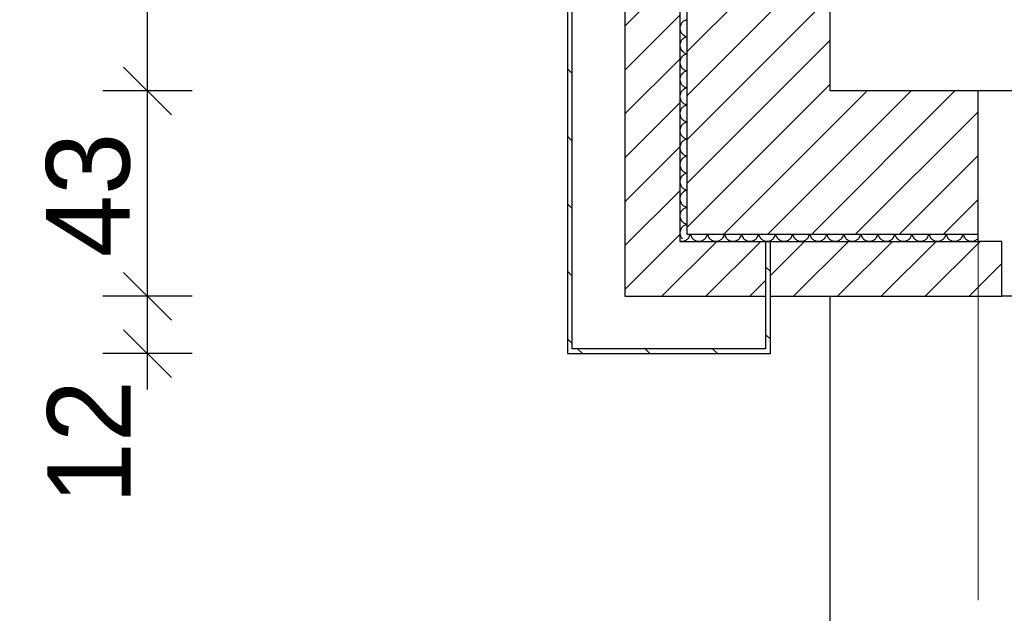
# Model space of a CAD drawing. Extents: x -73 to 359, y -4 to 85.
# Tile 17 of 149: x -33.98 to -31.91, y 31.97 to 33.21. Entities that reach past the tile are written whole.
import ezdxf

# ---------------------------------------------------------------- set-up
doc = ezdxf.new("R2010")
doc.units = 0
doc.header["$MEASUREMENT"] = 0
doc.linetypes.add('Strichlinie', pattern=[0.005644, 0.002822, -0.002822])
doc.linetypes.add('Strichpunktlinie', pattern=[0.006703, 0.003528, -0.001764, 0, -0.001411])
for name, color, linetype in [('0._EG_7_0', 7, 'Continuous'), ('0._EG_7_P_BM_AUSSEN', 7, 'Continuous'), ('0._EG_7_P_ZE_ACHSEN', 7, 'Continuous'), ('0._EG_7_R_NT_AUSSENWAND', 7, 'Continuous'), ('0._EG_7_R_NT_DACH', 7, 'Continuous'), ('0._EG_7_R_TR_AUSSENWAND', 7, 'Continuous')]:
    doc.layers.add(name, color=color, linetype=linetype)
doc.styles.add('ERSTELLTER_STIL_1', font='txt')
pattern_1 = [(45, (0, 0), (-0.04596194, 0.04596194), [])]
pattern_2 = [(135, (0, 0), (0.07071068, 0.07071068), [])]

# ---------------------------------------------------------------- blocks, each defined once
blk = doc.blocks.new('*X5', base_point=(-79.1554, -34.5065))
at = {"layer": '0._EG_7_R_TR_AUSSENWAND', "linetype": 'Continuous', "ltscale": 1000}
for p, q in [((-32.5859, 33.2109), (-32.5873, 33.2098)), ((-32.5843, 33.212), (-32.5859, 33.2109)), ((-32.5826, 33.2128), (-32.5843, 33.212)), ((-32.5808, 33.2135), (-32.5826, 33.2128)), ((-32.579, 33.2139), (-32.5808, 33.2135)), ((-32.5787, 33.214), (-32.579, 33.2139)), ((-32.5932, 33.1983), (-32.5933, 33.1964)), ((-32.5933, 33.1964), (-32.5932, 33.1945)), ((-32.5929, 33.2002), (-32.5932, 33.1983)), ((-32.5932, 33.1945), (-32.5929, 33.1927)), ((-32.5924, 33.202), (-32.5929, 33.2002)), ((-32.5929, 33.1927), (-32.5924, 33.1909)), ((-32.5918, 33.2037), (-32.5924, 33.202)), ((-32.5924, 33.1909), (-32.5918, 33.1891)), ((-32.5909, 33.2054), (-32.5918, 33.2037)), ((-32.5899, 33.207), (-32.5909, 33.2054)), ((-32.5887, 33.2084), (-32.5899, 33.207)), ((-32.5873, 33.2098), (-32.5887, 33.2084)), ((-32.5918, 33.1891), (-32.5909, 33.1874)), ((-32.5909, 33.1697), (-32.5918, 33.168)), ((-32.5909, 33.1874), (-32.5899, 33.1859)), ((-32.5899, 33.1713), (-32.5909, 33.1697)), ((-32.5899, 33.1859), (-32.5887, 33.1844)), ((-32.5887, 33.1727), (-32.5899, 33.1713)), ((-32.5887, 33.1844), (-32.5873, 33.1831)), ((-32.5873, 33.1741), (-32.5887, 33.1727)), ((-32.5873, 33.1831), (-32.5859, 33.1819)), ((-32.5859, 33.1752), (-32.5873, 33.1741)), ((-32.5859, 33.1819), (-32.5843, 33.1809)), ((-32.5843, 33.1762), (-32.5859, 33.1752)), ((-32.5843, 33.1809), (-32.5826, 33.1801)), ((-32.5826, 33.1771), (-32.5843, 33.1762)), ((-32.5826, 33.1801), (-32.5808, 33.1794)), ((-32.5808, 33.1777), (-32.5826, 33.1771)), ((-32.5808, 33.1794), (-32.579, 33.1789)), ((-32.579, 33.1782), (-32.5808, 33.1777)), ((-32.579, 33.1789), (-32.5787, 33.1789)), ((-32.5787, 33.1783), (-32.579, 33.1782)), ((-32.5932, 33.1626), (-32.5933, 33.1607)), ((-32.5933, 33.1607), (-32.5932, 33.1588)), ((-32.5929, 33.1645), (-32.5932, 33.1626)), ((-32.5932, 33.1588), (-32.5929, 33.157)), ((-32.5924, 33.1663), (-32.5929, 33.1645)), ((-32.5929, 33.157), (-32.5924, 33.1552)), ((-32.5918, 33.168), (-32.5924, 33.1663)), ((-32.5924, 33.1552), (-32.5918, 33.1534)), ((-32.5918, 33.1534), (-32.5909, 33.1517)), ((-32.5909, 33.1517), (-32.5899, 33.1502)), ((-32.5899, 33.1502), (-32.5887, 33.1487)), ((-32.5929, 33.1287), (-32.5932, 33.1269)), ((-32.5924, 33.1306), (-32.5929, 33.1287)), ((-32.5918, 33.1323), (-32.5924, 33.1306)), ((-32.5909, 33.134), (-32.5918, 33.1323)), ((-32.5899, 33.1356), (-32.5909, 33.134)), ((-32.5887, 33.137), (-32.5899, 33.1356)), ((-32.5887, 33.1487), (-32.5873, 33.1474)), ((-32.5873, 33.1383), (-32.5887, 33.137)), ((-32.5873, 33.1474), (-32.5859, 33.1462)), ((-32.5859, 33.1395), (-32.5873, 33.1383)), ((-32.5859, 33.1462), (-32.5843, 33.1452)), ((-32.5843, 33.1405), (-32.5859, 33.1395)), ((-32.5843, 33.1452), (-32.5826, 33.1443)), ((-32.5826, 33.1414), (-32.5843, 33.1405)), ((-32.5826, 33.1443), (-32.5808, 33.1437)), ((-32.5808, 33.142), (-32.5826, 33.1414)), ((-32.5808, 33.1437), (-32.579, 33.1432)), ((-32.579, 33.1425), (-32.5808, 33.142)), ((-32.579, 33.1432), (-32.5787, 33.1432)), ((-32.5787, 33.1426), (-32.579, 33.1425)), ((-32.5932, 33.1269), (-32.5933, 33.125)), ((-32.5933, 33.125), (-32.5932, 33.1231)), ((-32.5932, 33.1231), (-32.5929, 33.1213)), ((-32.5929, 33.1213), (-32.5924, 33.1194)), ((-32.5924, 33.1194), (-32.5918, 33.1177)), ((-32.5918, 33.1177), (-32.5909, 33.116)), ((-32.5909, 33.116), (-32.5899, 33.1144)), ((-32.5899, 33.1144), (-32.5887, 33.113)), ((-32.5887, 33.113), (-32.5873, 33.1117)), ((-32.5873, 33.1117), (-32.5859, 33.1105)), ((-32.5859, 33.1105), (-32.5843, 33.1095)), ((-32.5843, 33.1095), (-32.5826, 33.1086)), ((-32.5826, 33.1086), (-32.5808, 33.108)), ((-32.5808, 33.108), (-32.579, 33.1075)), ((-32.5932, 33.0912), (-32.5933, 33.0893)), ((-32.5933, 33.0893), (-32.5932, 33.0874)), ((-32.5929, 33.093), (-32.5932, 33.0912)), ((-32.5932, 33.0874), (-32.5929, 33.0855)), ((-32.5924, 33.0948), (-32.5929, 33.093)), ((-32.5918, 33.0966), (-32.5924, 33.0948)), ((-32.5909, 33.0983), (-32.5918, 33.0966)), ((-32.5899, 33.0998), (-32.5909, 33.0983)), ((-32.5887, 33.1013), (-32.5899, 33.0998)), ((-32.5873, 33.1026), (-32.5887, 33.1013)), ((-32.5859, 33.1038), (-32.5873, 33.1026)), ((-32.5843, 33.1048), (-32.5859, 33.1038)), ((-32.5826, 33.1057), (-32.5843, 33.1048)), ((-32.5808, 33.1063), (-32.5826, 33.1057)), ((-32.579, 33.1068), (-32.5808, 33.1063)), ((-32.579, 33.1075), (-32.5787, 33.1074)), ((-32.5787, 33.1068), (-32.579, 33.1068)), ((-32.5929, 33.0855), (-32.5924, 33.0837)), ((-32.5924, 33.0837), (-32.5918, 33.082)), ((-32.5918, 33.082), (-32.5909, 33.0803)), ((-32.5909, 33.0803), (-32.5899, 33.0787)), ((-32.5899, 33.0787), (-32.5887, 33.0773)), ((-32.5887, 33.0773), (-32.5873, 33.0759)), ((-32.5873, 33.0669), (-32.5887, 33.0656)), ((-32.5873, 33.0759), (-32.5859, 33.0748)), ((-32.5859, 33.0681), (-32.5873, 33.0669)), ((-32.5859, 33.0748), (-32.5843, 33.0738)), ((-32.5843, 33.0691), (-32.5859, 33.0681)), ((-32.5843, 33.0738), (-32.5826, 33.0729)), ((-32.5826, 33.0699), (-32.5843, 33.0691)), ((-32.5826, 33.0729), (-32.5808, 33.0723)), ((-32.5808, 33.0706), (-32.5826, 33.0699)), ((-32.5808, 33.0723), (-32.579, 33.0718)), ((-32.579, 33.0711), (-32.5808, 33.0706)), ((-32.579, 33.0718), (-32.5787, 33.0717)), ((-32.5787, 33.0711), (-32.579, 33.0711)), ((-32.5932, 33.0555), (-32.5933, 33.0536)), ((-32.5933, 33.0536), (-32.5932, 33.0517)), ((-32.5929, 33.0573), (-32.5932, 33.0555)), ((-32.5932, 33.0517), (-32.5929, 33.0498)), ((-32.5924, 33.0591), (-32.5929, 33.0573)), ((-32.5929, 33.0498), (-32.5924, 33.048)), ((-32.5918, 33.0609), (-32.5924, 33.0591)), ((-32.5924, 33.048), (-32.5918, 33.0463)), ((-32.5909, 33.0626), (-32.5918, 33.0609)), ((-32.5918, 33.0463), (-32.5909, 33.0446)), ((-32.5899, 33.0641), (-32.5909, 33.0626)), ((-32.5887, 33.0656), (-32.5899, 33.0641)), ((-32.5918, 33.0252), (-32.5924, 33.0234)), ((-32.5909, 33.0268), (-32.5918, 33.0252)), ((-32.5909, 33.0446), (-32.5899, 33.043)), ((-32.5899, 33.0284), (-32.5909, 33.0268)), ((-32.5899, 33.043), (-32.5887, 33.0416)), ((-32.5887, 33.0299), (-32.5899, 33.0284)), ((-32.5887, 33.0416), (-32.5873, 33.0402)), ((-32.5873, 33.0312), (-32.5887, 33.0299)), ((-32.5873, 33.0402), (-32.5859, 33.0391)), ((-32.5859, 33.0324), (-32.5873, 33.0312)), ((-32.5859, 33.0391), (-32.5843, 33.038)), ((-32.5843, 33.0334), (-32.5859, 33.0324)), ((-32.5843, 33.038), (-32.5826, 33.0372)), ((-32.5826, 33.0342), (-32.5843, 33.0334)), ((-32.5826, 33.0372), (-32.5808, 33.0365)), ((-32.5808, 33.0349), (-32.5826, 33.0342)), ((-32.5808, 33.0365), (-32.579, 33.0361)), ((-32.579, 33.0354), (-32.5808, 33.0349)), ((-32.579, 33.0361), (-32.5787, 33.036)), ((-32.5787, 33.0354), (-32.579, 33.0354)), ((-32.5932, 33.0197), (-32.5933, 33.0179)), ((-32.5933, 33.0179), (-32.5932, 33.016)), ((-32.5929, 33.0216), (-32.5932, 33.0197)), ((-32.5932, 33.016), (-32.5929, 33.0141)), ((-32.5924, 33.0234), (-32.5929, 33.0216)), ((-32.5929, 33.0141), (-32.5924, 33.0123)), ((-32.5924, 33.0123), (-32.5918, 33.0105)), ((-32.5918, 33.0105), (-32.5909, 33.0089)), ((-32.5909, 33.0089), (-32.5899, 33.0073)), ((-32.5899, 33.0073), (-32.5887, 33.0058)), ((-32.5887, 33.0058), (-32.5873, 33.0045)), ((-32.5873, 33.0045), (-32.5859, 33.0033)), ((-32.5932, 32.984), (-32.5933, 32.9821)), ((-32.5929, 32.9859), (-32.5932, 32.984)), ((-32.5924, 32.9877), (-32.5929, 32.9859)), ((-32.5918, 32.9895), (-32.5924, 32.9877)), ((-32.5909, 32.9911), (-32.5918, 32.9895)), ((-32.5899, 32.9927), (-32.5909, 32.9911)), ((-32.5887, 32.9942), (-32.5899, 32.9927)), ((-32.5873, 32.9955), (-32.5887, 32.9942)), ((-32.5859, 32.9967), (-32.5873, 32.9955)), ((-32.5859, 33.0033), (-32.5843, 33.0023)), ((-32.5843, 32.9977), (-32.5859, 32.9967)), ((-32.5843, 33.0023), (-32.5826, 33.0015)), ((-32.5826, 32.9985), (-32.5843, 32.9977)), ((-32.5826, 33.0015), (-32.5808, 33.0008)), ((-32.5808, 32.9992), (-32.5826, 32.9985)), ((-32.5808, 33.0008), (-32.579, 33.0004)), ((-32.579, 32.9996), (-32.5808, 32.9992)), ((-32.579, 33.0004), (-32.5787, 33.0003)), ((-32.5787, 32.9997), (-32.579, 32.9996)), ((-32.5933, 32.9821), (-32.5932, 32.9803)), ((-32.5932, 32.9803), (-32.5929, 32.9784)), ((-32.5929, 32.9784), (-32.5924, 32.9766)), ((-32.5924, 32.9766), (-32.5918, 32.9748)), ((-32.5918, 32.9748), (-32.5909, 32.9732)), ((-32.5909, 32.9732), (-32.5899, 32.9716)), ((-32.5899, 32.9716), (-32.5887, 32.9701)), ((-32.5887, 32.9701), (-32.5873, 32.9688)), ((-32.5873, 32.9688), (-32.5859, 32.9676)), ((-32.5859, 32.9676), (-32.5843, 32.9666)), ((-32.5843, 32.9666), (-32.5826, 32.9658)), ((-32.5826, 32.9658), (-32.5808, 32.9651)), ((-32.5808, 32.9635), (-32.5826, 32.9628)), ((-32.5808, 32.9651), (-32.579, 32.9646)), ((-32.579, 32.9639), (-32.5808, 32.9635)), ((-32.579, 32.9646), (-32.5787, 32.9646)), ((-32.5787, 32.964), (-32.579, 32.9639)), ((-32.5932, 32.9483), (-32.5933, 32.9464)), ((-32.5933, 32.9464), (-32.5932, 32.9445)), ((-32.5929, 32.9502), (-32.5932, 32.9483)), ((-32.5932, 32.9445), (-32.5929, 32.9427)), ((-32.5924, 32.952), (-32.5929, 32.9502)), ((-32.5929, 32.9427), (-32.5924, 32.9409)), ((-32.5918, 32.9537), (-32.5924, 32.952)), ((-32.5909, 32.9554), (-32.5918, 32.9537)), ((-32.5899, 32.957), (-32.5909, 32.9554)), ((-32.5887, 32.9584), (-32.5899, 32.957)), ((-32.5873, 32.9598), (-32.5887, 32.9584)), ((-32.5859, 32.9609), (-32.5873, 32.9598)), ((-32.5843, 32.962), (-32.5859, 32.9609)), ((-32.5826, 32.9628), (-32.5843, 32.962)), ((-32.5924, 32.9409), (-32.5918, 32.9391)), ((-32.5918, 32.9391), (-32.5909, 32.9374)), ((-32.5909, 32.9374), (-32.5899, 32.9359)), ((-32.5899, 32.9359), (-32.5887, 32.9344)), ((-32.5887, 32.9227), (-32.5899, 32.9213)), ((-32.5887, 32.9344), (-32.5873, 32.9331)), ((-32.5873, 32.9241), (-32.5887, 32.9227)), ((-32.5873, 32.9331), (-32.5859, 32.9319)), ((-32.5859, 32.9252), (-32.5873, 32.9241)), ((-32.5859, 32.9319), (-32.5843, 32.9309)), ((-32.5843, 32.9262), (-32.5859, 32.9252)), ((-32.5843, 32.9309), (-32.5826, 32.9301)), ((-32.5826, 32.9271), (-32.5843, 32.9262)), ((-32.5826, 32.9301), (-32.5808, 32.9294)), ((-32.5808, 32.9277), (-32.5826, 32.9271)), ((-32.5808, 32.9294), (-32.579, 32.9289)), ((-32.579, 32.9282), (-32.5808, 32.9277)), ((-32.579, 32.9289), (-32.5787, 32.9289)), ((-32.5787, 32.9283), (-32.579, 32.9282)), ((-32.5932, 32.9126), (-32.5933, 32.9107)), ((-32.5933, 32.9107), (-32.5932, 32.9088)), ((-32.5929, 32.9145), (-32.5932, 32.9126)), ((-32.5932, 32.9088), (-32.5929, 32.907)), ((-32.5924, 32.9163), (-32.5929, 32.9145)), ((-32.5929, 32.907), (-32.5924, 32.9052)), ((-32.5918, 32.918), (-32.5924, 32.9163)), ((-32.5924, 32.9052), (-32.5918, 32.9034)), ((-32.5909, 32.9197), (-32.5918, 32.918)), ((-32.5918, 32.9034), (-32.5909, 32.9017)), ((-32.5899, 32.9213), (-32.5909, 32.9197)), ((-32.5909, 32.9017), (-32.5899, 32.9002)), ((-32.5918, 32.8823), (-32.5924, 32.8806)), ((-32.5909, 32.884), (-32.5918, 32.8823)), ((-32.5899, 32.8856), (-32.5909, 32.884)), ((-32.5899, 32.9002), (-32.5887, 32.8987)), ((-32.5887, 32.887), (-32.5899, 32.8856)), ((-32.5887, 32.8987), (-32.5873, 32.8974)), ((-32.5873, 32.8883), (-32.5887, 32.887)), ((-32.5873, 32.8974), (-32.5859, 32.8962)), ((-32.5859, 32.8895), (-32.5873, 32.8883)), ((-32.5859, 32.8962), (-32.5843, 32.8952)), ((-32.5843, 32.8905), (-32.5859, 32.8895)), ((-32.5843, 32.8952), (-32.5826, 32.8943)), ((-32.5826, 32.8914), (-32.5843, 32.8905)), ((-32.5826, 32.8943), (-32.5808, 32.8937)), ((-32.5808, 32.892), (-32.5826, 32.8914)), ((-32.5808, 32.8937), (-32.579, 32.8932)), ((-32.579, 32.8925), (-32.5808, 32.892)), ((-32.579, 32.8932), (-32.5787, 32.8932)), ((-32.5787, 32.8926), (-32.579, 32.8925)), ((-32.5932, 32.8769), (-32.5933, 32.875)), ((-32.5933, 32.875), (-32.5932, 32.8731)), ((-32.5929, 32.8787), (-32.5932, 32.8769)), ((-32.5932, 32.8731), (-32.5929, 32.8713)), ((-32.5924, 32.8806), (-32.5929, 32.8787)), ((-32.5929, 32.8713), (-32.5924, 32.8694)), ((-32.5924, 32.8694), (-32.5918, 32.8677)), ((-32.5918, 32.8677), (-32.5909, 32.866)), ((-32.5909, 32.866), (-32.5899, 32.8644)), ((-32.5899, 32.8644), (-32.5887, 32.863)), ((-32.5887, 32.863), (-32.5873, 32.8617)), ((-32.5873, 32.8617), (-32.5859, 32.8605)), ((-32.5859, 32.8605), (-32.5843, 32.8595)), ((-32.5932, 32.8412), (-32.5933, 32.8393)), ((-32.5929, 32.843), (-32.5932, 32.8412)), ((-32.5924, 32.8448), (-32.5929, 32.843)), ((-32.5918, 32.8466), (-32.5924, 32.8448)), ((-32.5909, 32.8483), (-32.5918, 32.8466)), ((-32.5899, 32.8498), (-32.5909, 32.8483)), ((-32.5887, 32.8513), (-32.5899, 32.8498)), ((-32.5873, 32.8526), (-32.5887, 32.8513)), ((-32.5859, 32.8538), (-32.5873, 32.8526)), ((-32.5843, 32.8548), (-32.5859, 32.8538)), ((-32.5843, 32.8595), (-32.5826, 32.8586)), ((-32.5826, 32.8557), (-32.5843, 32.8548)), ((-32.5826, 32.8586), (-32.5808, 32.858)), ((-32.5808, 32.8563), (-32.5826, 32.8557)), ((-32.5808, 32.858), (-32.579, 32.8575)), ((-32.579, 32.8568), (-32.5808, 32.8563)), ((-32.579, 32.8575), (-32.5787, 32.8574)), ((-32.5787, 32.8568), (-32.579, 32.8568)), ((-32.5933, 32.8393), (-32.5932, 32.8374)), ((-32.5932, 32.8374), (-32.5929, 32.8355)), ((-32.5929, 32.8355), (-32.5924, 32.8337)), ((-32.5924, 32.8337), (-32.5918, 32.832)), ((-32.5918, 32.832), (-32.5909, 32.8303)), ((-32.5909, 32.8303), (-32.5899, 32.8287)), ((-32.5899, 32.8287), (-32.5887, 32.8273)), ((-32.5887, 32.8273), (-32.5873, 32.8259)), ((-32.5873, 32.8259), (-32.5859, 32.8248)), ((-32.5859, 32.8248), (-32.5843, 32.8238)), ((-32.5843, 32.8191), (-32.5859, 32.8181)), ((-32.5843, 32.8238), (-32.5826, 32.8229)), ((-32.5826, 32.8199), (-32.5843, 32.8191)), ((-32.5826, 32.8229), (-32.5808, 32.8223)), ((-32.5808, 32.8206), (-32.5826, 32.8199)), ((-32.5808, 32.8223), (-32.579, 32.8218)), ((-32.579, 32.8211), (-32.5808, 32.8206)), ((-32.579, 32.8218), (-32.5787, 32.8217)), ((-32.5787, 32.8211), (-32.579, 32.8211)), ((-32.5932, 32.8055), (-32.5933, 32.8036)), ((-32.5933, 32.8036), (-32.5932, 32.8017)), ((-32.5929, 32.8073), (-32.5932, 32.8055)), ((-32.5932, 32.8017), (-32.5929, 32.7998)), ((-32.5924, 32.8091), (-32.5929, 32.8073)), ((-32.5929, 32.7998), (-32.5924, 32.798)), ((-32.5918, 32.8109), (-32.5924, 32.8091)), ((-32.5909, 32.8126), (-32.5918, 32.8109)), ((-32.5899, 32.8141), (-32.5909, 32.8126)), ((-32.5887, 32.8156), (-32.5899, 32.8141)), ((-32.5873, 32.8169), (-32.5887, 32.8156)), ((-32.5859, 32.8181), (-32.5873, 32.8169)), ((-32.5924, 32.798), (-32.5918, 32.7963)), ((-32.5918, 32.7963), (-32.5909, 32.7946)), ((-32.5909, 32.7946), (-32.5899, 32.793)), ((-32.5899, 32.7784), (-32.5909, 32.7768)), ((-32.5899, 32.793), (-32.5887, 32.7916)), ((-32.5887, 32.7799), (-32.5899, 32.7784)), ((-32.5887, 32.7916), (-32.5873, 32.7902)), ((-32.5873, 32.7812), (-32.5887, 32.7799)), ((-32.5873, 32.7902), (-32.5859, 32.7891)), ((-32.5859, 32.7824), (-32.5873, 32.7812)), ((-32.5859, 32.7891), (-32.5843, 32.788)), ((-32.5843, 32.7834), (-32.5859, 32.7824)), ((-32.5843, 32.788), (-32.5826, 32.7872)), ((-32.5826, 32.7842), (-32.5843, 32.7834)), ((-32.5826, 32.7872), (-32.5808, 32.7865)), ((-32.5808, 32.7849), (-32.5826, 32.7842)), ((-32.5808, 32.7865), (-32.579, 32.7861)), ((-32.579, 32.7854), (-32.5808, 32.7849)), ((-32.579, 32.7861), (-32.5787, 32.786)), ((-32.5787, 32.7854), (-32.579, 32.7854)), ((-32.5932, 32.7697), (-32.5933, 32.7679)), ((-32.5933, 32.7679), (-32.5932, 32.766)), ((-32.5929, 32.7716), (-32.5932, 32.7697)), ((-32.5932, 32.766), (-32.5929, 32.7641)), ((-32.5924, 32.7734), (-32.5929, 32.7716)), ((-32.5929, 32.7641), (-32.5924, 32.7623)), ((-32.5918, 32.7752), (-32.5924, 32.7734)), ((-32.5924, 32.7623), (-32.5918, 32.7605)), ((-32.5909, 32.7768), (-32.5918, 32.7752)), ((-32.5918, 32.7605), (-32.5909, 32.7589)), ((-32.5909, 32.7589), (-32.5899, 32.7573)), ((-32.5899, 32.7573), (-32.5887, 32.7558)), ((-32.5887, 32.7558), (-32.5883, 32.7554))]:
    blk.add_line(p, q, dxfattribs=at)
blk = doc.blocks.new('*X6', base_point=(-79.1554, -34.5065))
at = {"layer": '0._EG_7_R_TR_AUSSENWAND', "linetype": 'Continuous', "ltscale": 1000}
for p, q in [((-32.5759, 32.7563), (-32.5748, 32.7578)), ((-32.5748, 32.7578), (-32.5738, 32.7594)), ((-32.5738, 32.7594), (-32.5729, 32.7611)), ((-32.5729, 32.7611), (-32.5723, 32.7628)), ((-32.5723, 32.7628), (-32.5718, 32.7647)), ((-32.5718, 32.7647), (-32.5717, 32.765)), ((-32.5711, 32.765), (-32.5711, 32.7647)), ((-32.5711, 32.7647), (-32.5706, 32.7628)), ((-32.5706, 32.7628), (-32.5699, 32.7611)), ((-32.5699, 32.7611), (-32.5691, 32.7594)), ((-32.5691, 32.7594), (-32.5681, 32.7578)), ((-32.5681, 32.7578), (-32.5669, 32.7563)), ((-32.5402, 32.7563), (-32.5391, 32.7578)), ((-32.5391, 32.7578), (-32.538, 32.7594)), ((-32.538, 32.7594), (-32.5372, 32.7611)), ((-32.5372, 32.7611), (-32.5365, 32.7628)), ((-32.5365, 32.7628), (-32.5361, 32.7647)), ((-32.5361, 32.7647), (-32.536, 32.765)), ((-32.5354, 32.765), (-32.5354, 32.7647)), ((-32.5354, 32.7647), (-32.5349, 32.7628)), ((-32.5349, 32.7628), (-32.5342, 32.7611)), ((-32.5342, 32.7611), (-32.5334, 32.7594)), ((-32.5334, 32.7594), (-32.5324, 32.7578)), ((-32.5324, 32.7578), (-32.5312, 32.7563)), ((-32.5045, 32.7563), (-32.5033, 32.7578)), ((-32.5033, 32.7578), (-32.5023, 32.7594)), ((-32.5023, 32.7594), (-32.5015, 32.7611)), ((-32.5015, 32.7611), (-32.5008, 32.7628)), ((-32.5008, 32.7628), (-32.5004, 32.7647)), ((-32.5004, 32.7647), (-32.5003, 32.765)), ((-32.4997, 32.765), (-32.4996, 32.7647)), ((-32.4996, 32.7647), (-32.4992, 32.7628)), ((-32.4992, 32.7628), (-32.4985, 32.7611)), ((-32.4985, 32.7611), (-32.4977, 32.7594)), ((-32.4977, 32.7594), (-32.4967, 32.7578)), ((-32.4967, 32.7578), (-32.4955, 32.7563)), ((-32.4688, 32.7563), (-32.4676, 32.7578)), ((-32.4676, 32.7578), (-32.4666, 32.7594)), ((-32.4666, 32.7594), (-32.4658, 32.7611)), ((-32.4658, 32.7611), (-32.4651, 32.7628)), ((-32.4651, 32.7628), (-32.4646, 32.7647)), ((-32.4646, 32.7647), (-32.4646, 32.765)), ((-32.464, 32.765), (-32.4639, 32.7647)), ((-32.4639, 32.7647), (-32.4635, 32.7628)), ((-32.4635, 32.7628), (-32.4628, 32.7611)), ((-32.4628, 32.7611), (-32.462, 32.7594)), ((-32.462, 32.7594), (-32.4609, 32.7578)), ((-32.4609, 32.7578), (-32.4598, 32.7563)), ((-32.4331, 32.7563), (-32.4319, 32.7578)), ((-32.4319, 32.7578), (-32.4309, 32.7594)), ((-32.4309, 32.7594), (-32.4301, 32.7611)), ((-32.4301, 32.7611), (-32.4294, 32.7628)), ((-32.4294, 32.7628), (-32.4289, 32.7647)), ((-32.4289, 32.7647), (-32.4289, 32.765)), ((-32.4283, 32.765), (-32.4282, 32.7647)), ((-32.4282, 32.7647), (-32.4277, 32.7628)), ((-32.4277, 32.7628), (-32.4271, 32.7611)), ((-32.4271, 32.7611), (-32.4262, 32.7594)), ((-32.4262, 32.7594), (-32.4252, 32.7578)), ((-32.4252, 32.7578), (-32.4241, 32.7563)), ((-32.3974, 32.7563), (-32.3962, 32.7578)), ((-32.3962, 32.7578), (-32.3952, 32.7594)), ((-32.3952, 32.7594), (-32.3943, 32.7611)), ((-32.3943, 32.7611), (-32.3937, 32.7628)), ((-32.3937, 32.7628), (-32.3932, 32.7647)), ((-32.3932, 32.7647), (-32.3932, 32.765)), ((-32.3926, 32.765), (-32.3925, 32.7647)), ((-32.3925, 32.7647), (-32.392, 32.7628)), ((-32.392, 32.7628), (-32.3914, 32.7611)), ((-32.3914, 32.7611), (-32.3905, 32.7594)), ((-32.3905, 32.7594), (-32.3895, 32.7578)), ((-32.3895, 32.7578), (-32.3883, 32.7563)), ((-32.3617, 32.7563), (-32.3605, 32.7578)), ((-32.3605, 32.7578), (-32.3595, 32.7594)), ((-32.3595, 32.7594), (-32.3586, 32.7611)), ((-32.3586, 32.7611), (-32.358, 32.7628)), ((-32.358, 32.7628), (-32.3575, 32.7647)), ((-32.3575, 32.7647), (-32.3574, 32.765)), ((-32.3568, 32.765), (-32.3568, 32.7647)), ((-32.3568, 32.7647), (-32.3563, 32.7628)), ((-32.3563, 32.7628), (-32.3557, 32.7611)), ((-32.3557, 32.7611), (-32.3548, 32.7594)), ((-32.3548, 32.7594), (-32.3538, 32.7578)), ((-32.3538, 32.7578), (-32.3526, 32.7563)), ((-32.3259, 32.7563), (-32.3248, 32.7578)), ((-32.3248, 32.7578), (-32.3238, 32.7594)), ((-32.3238, 32.7594), (-32.3229, 32.7611)), ((-32.3229, 32.7611), (-32.3223, 32.7628)), ((-32.3223, 32.7628), (-32.3218, 32.7647)), ((-32.3218, 32.7647), (-32.3217, 32.765)), ((-32.3211, 32.765), (-32.3211, 32.7647)), ((-32.3211, 32.7647), (-32.3206, 32.7628)), ((-32.3206, 32.7628), (-32.3199, 32.7611)), ((-32.3199, 32.7611), (-32.3191, 32.7594)), ((-32.3191, 32.7594), (-32.3181, 32.7578)), ((-32.3181, 32.7578), (-32.3169, 32.7563)), ((-32.2902, 32.7563), (-32.2891, 32.7578)), ((-32.2891, 32.7578), (-32.288, 32.7594)), ((-32.288, 32.7594), (-32.2872, 32.7611)), ((-32.2872, 32.7611), (-32.2865, 32.7628)), ((-32.2865, 32.7628), (-32.2861, 32.7647)), ((-32.2861, 32.7647), (-32.286, 32.765)), ((-32.2854, 32.765), (-32.2854, 32.7647)), ((-32.2854, 32.7647), (-32.2849, 32.7628)), ((-32.2849, 32.7628), (-32.2842, 32.7611)), ((-32.2842, 32.7611), (-32.2834, 32.7594)), ((-32.2834, 32.7594), (-32.2824, 32.7578)), ((-32.2824, 32.7578), (-32.2812, 32.7563)), ((-32.2545, 32.7563), (-32.2533, 32.7578)), ((-32.2533, 32.7578), (-32.2523, 32.7594)), ((-32.2523, 32.7594), (-32.2515, 32.7611)), ((-32.2515, 32.7611), (-32.2508, 32.7628)), ((-32.2508, 32.7628), (-32.2504, 32.7647)), ((-32.2504, 32.7647), (-32.2503, 32.765)), ((-32.2497, 32.765), (-32.2496, 32.7647)), ((-32.2496, 32.7647), (-32.2492, 32.7628)), ((-32.2492, 32.7628), (-32.2485, 32.7611)), ((-32.2485, 32.7611), (-32.2477, 32.7594)), ((-32.2477, 32.7594), (-32.2467, 32.7578)), ((-32.2467, 32.7578), (-32.2455, 32.7563)), ((-32.2188, 32.7563), (-32.2176, 32.7578)), ((-32.2176, 32.7578), (-32.2166, 32.7594)), ((-32.2166, 32.7594), (-32.2158, 32.7611)), ((-32.2158, 32.7611), (-32.2151, 32.7628)), ((-32.2151, 32.7628), (-32.2146, 32.7647)), ((-32.2146, 32.7647), (-32.2146, 32.765)), ((-32.214, 32.765), (-32.2139, 32.7647)), ((-32.2139, 32.7647), (-32.2135, 32.7628)), ((-32.2135, 32.7628), (-32.2128, 32.7611)), ((-32.2128, 32.7611), (-32.212, 32.7594)), ((-32.212, 32.7594), (-32.2109, 32.7578)), ((-32.2109, 32.7578), (-32.2098, 32.7563)), ((-32.1831, 32.7563), (-32.1819, 32.7578)), ((-32.1819, 32.7578), (-32.1809, 32.7594)), ((-32.1809, 32.7594), (-32.1801, 32.7611)), ((-32.1801, 32.7611), (-32.1794, 32.7628)), ((-32.1794, 32.7628), (-32.1789, 32.7647)), ((-32.1789, 32.7647), (-32.1789, 32.765)), ((-32.1783, 32.765), (-32.1782, 32.7647)), ((-32.1782, 32.7647), (-32.1777, 32.7628)), ((-32.1777, 32.7628), (-32.1771, 32.7611)), ((-32.1771, 32.7611), (-32.1762, 32.7594)), ((-32.1762, 32.7594), (-32.1752, 32.7578)), ((-32.1752, 32.7578), (-32.1741, 32.7563)), ((-32.1474, 32.7563), (-32.1462, 32.7578)), ((-32.1462, 32.7578), (-32.1452, 32.7594)), ((-32.1452, 32.7594), (-32.1443, 32.7611)), ((-32.1443, 32.7611), (-32.1437, 32.7628)), ((-32.1437, 32.7628), (-32.1432, 32.7647)), ((-32.1432, 32.7647), (-32.1432, 32.765)), ((-32.1426, 32.765), (-32.1425, 32.7647)), ((-32.1425, 32.7647), (-32.142, 32.7628)), ((-32.142, 32.7628), (-32.1414, 32.7611)), ((-32.1414, 32.7611), (-32.1405, 32.7594)), ((-32.1405, 32.7594), (-32.1395, 32.7578)), ((-32.1395, 32.7578), (-32.1383, 32.7563)), ((-32.1117, 32.7563), (-32.1105, 32.7578)), ((-32.1105, 32.7578), (-32.1095, 32.7594)), ((-32.1095, 32.7594), (-32.1086, 32.7611)), ((-32.1086, 32.7611), (-32.108, 32.7628)), ((-32.108, 32.7628), (-32.1075, 32.7647)), ((-32.1075, 32.7647), (-32.1074, 32.765)), ((-32.1068, 32.765), (-32.1068, 32.7647)), ((-32.1068, 32.7647), (-32.1063, 32.7628)), ((-32.1063, 32.7628), (-32.1057, 32.7611)), ((-32.1057, 32.7611), (-32.1048, 32.7594)), ((-32.1048, 32.7594), (-32.1038, 32.7578)), ((-32.1038, 32.7578), (-32.1026, 32.7563)), ((-32.0759, 32.7563), (-32.0748, 32.7578)), ((-32.0748, 32.7578), (-32.0738, 32.7594)), ((-32.0738, 32.7594), (-32.0729, 32.7611)), ((-32.0729, 32.7611), (-32.0723, 32.7628)), ((-32.0723, 32.7628), (-32.0718, 32.7647)), ((-32.0718, 32.7647), (-32.0717, 32.765)), ((-32.0711, 32.765), (-32.0711, 32.7647)), ((-32.0711, 32.7647), (-32.0706, 32.7628)), ((-32.0706, 32.7628), (-32.0699, 32.7611)), ((-32.0699, 32.7611), (-32.0691, 32.7594)), ((-32.0691, 32.7594), (-32.0681, 32.7578)), ((-32.0681, 32.7578), (-32.0669, 32.7563)), ((-32.0402, 32.7563), (-32.0391, 32.7578)), ((-32.0391, 32.7578), (-32.038, 32.7594)), ((-32.038, 32.7594), (-32.0372, 32.7611)), ((-32.0372, 32.7611), (-32.0365, 32.7628)), ((-32.0365, 32.7628), (-32.0361, 32.7647)), ((-32.0361, 32.7647), (-32.036, 32.765)), ((-32.0354, 32.765), (-32.0354, 32.7647)), ((-32.0354, 32.7647), (-32.0349, 32.7628)), ((-32.0349, 32.7628), (-32.0342, 32.7611)), ((-32.0342, 32.7611), (-32.0334, 32.7594)), ((-32.0334, 32.7594), (-32.0324, 32.7578)), ((-32.0324, 32.7578), (-32.0312, 32.7563)), ((-32.0045, 32.7563), (-32.0033, 32.7578)), ((-32.0033, 32.7578), (-32.0023, 32.7594)), ((-32.0023, 32.7594), (-32.0015, 32.7611)), ((-32.0015, 32.7611), (-32.0008, 32.7628)), ((-32.0008, 32.7628), (-32.0004, 32.7647)), ((-32.0004, 32.7647), (-32.0003, 32.765)), ((-31.9997, 32.765), (-31.9996, 32.7647)), ((-31.9996, 32.7647), (-31.9992, 32.7628)), ((-31.9992, 32.7628), (-31.9985, 32.7611)), ((-31.9985, 32.7611), (-31.9977, 32.7594)), ((-31.9977, 32.7594), (-31.9967, 32.7578)), ((-31.9967, 32.7578), (-31.9955, 32.7563)), ((-32.5929, 32.7507), (-32.5912, 32.7505)), ((-32.5912, 32.7505), (-32.5893, 32.7504)), ((-32.5893, 32.7504), (-32.5874, 32.7505)), ((-32.5874, 32.7505), (-32.5855, 32.7508)), ((-32.5855, 32.7508), (-32.5837, 32.7512)), ((-32.5837, 32.7512), (-32.582, 32.7519)), ((-32.582, 32.7519), (-32.5803, 32.7528)), ((-32.5803, 32.7528), (-32.5787, 32.7538)), ((-32.5787, 32.7538), (-32.5773, 32.755)), ((-32.5773, 32.755), (-32.5759, 32.7563)), ((-32.5669, 32.7563), (-32.5656, 32.755)), ((-32.5656, 32.755), (-32.5641, 32.7538)), ((-32.5641, 32.7538), (-32.5626, 32.7528)), ((-32.5626, 32.7528), (-32.5609, 32.7519)), ((-32.5609, 32.7519), (-32.5591, 32.7512)), ((-32.5591, 32.7512), (-32.5573, 32.7508)), ((-32.5573, 32.7508), (-32.5555, 32.7505)), ((-32.5555, 32.7505), (-32.5536, 32.7504)), ((-32.5536, 32.7504), (-32.5517, 32.7505)), ((-32.5517, 32.7505), (-32.5498, 32.7508)), ((-32.5498, 32.7508), (-32.548, 32.7512)), ((-32.548, 32.7512), (-32.5463, 32.7519)), ((-32.5463, 32.7519), (-32.5446, 32.7528)), ((-32.5446, 32.7528), (-32.543, 32.7538)), ((-32.543, 32.7538), (-32.5416, 32.755)), ((-32.5416, 32.755), (-32.5402, 32.7563)), ((-32.5312, 32.7563), (-32.5299, 32.755)), ((-32.5299, 32.755), (-32.5284, 32.7538)), ((-32.5284, 32.7538), (-32.5268, 32.7528)), ((-32.5268, 32.7528), (-32.5252, 32.7519)), ((-32.5252, 32.7519), (-32.5234, 32.7512)), ((-32.5234, 32.7512), (-32.5216, 32.7508)), ((-32.5216, 32.7508), (-32.5197, 32.7505)), ((-32.5197, 32.7505), (-32.5179, 32.7504)), ((-32.5179, 32.7504), (-32.516, 32.7505)), ((-32.516, 32.7505), (-32.5141, 32.7508)), ((-32.5141, 32.7508), (-32.5123, 32.7512)), ((-32.5123, 32.7512), (-32.5105, 32.7519)), ((-32.5105, 32.7519), (-32.5089, 32.7528)), ((-32.5089, 32.7528), (-32.5073, 32.7538)), ((-32.5073, 32.7538), (-32.5058, 32.755)), ((-32.5058, 32.755), (-32.5045, 32.7563)), ((-32.4955, 32.7563), (-32.4942, 32.755)), ((-32.4942, 32.755), (-32.4927, 32.7538)), ((-32.4927, 32.7538), (-32.4911, 32.7528)), ((-32.4911, 32.7528), (-32.4895, 32.7519)), ((-32.4895, 32.7519), (-32.4877, 32.7512)), ((-32.4877, 32.7512), (-32.4859, 32.7508)), ((-32.4859, 32.7508), (-32.484, 32.7505)), ((-32.484, 32.7505), (-32.4821, 32.7504)), ((-32.4821, 32.7504), (-32.4803, 32.7505)), ((-32.4803, 32.7505), (-32.4784, 32.7508)), ((-32.4784, 32.7508), (-32.4766, 32.7512)), ((-32.4766, 32.7512), (-32.4748, 32.7519)), ((-32.4748, 32.7519), (-32.4732, 32.7528)), ((-32.4732, 32.7528), (-32.4716, 32.7538)), ((-32.4716, 32.7538), (-32.4701, 32.755)), ((-32.4701, 32.755), (-32.4688, 32.7563)), ((-32.4598, 32.7563), (-32.4584, 32.755)), ((-32.4584, 32.755), (-32.457, 32.7538)), ((-32.457, 32.7538), (-32.4554, 32.7528)), ((-32.4554, 32.7528), (-32.4537, 32.7519)), ((-32.4537, 32.7519), (-32.452, 32.7512)), ((-32.452, 32.7512), (-32.4502, 32.7508)), ((-32.4502, 32.7508), (-32.4483, 32.7505)), ((-32.4483, 32.7505), (-32.4464, 32.7504)), ((-32.4464, 32.7504), (-32.4445, 32.7505)), ((-32.4445, 32.7505), (-32.4427, 32.7508)), ((-32.4427, 32.7508), (-32.4409, 32.7512)), ((-32.4409, 32.7512), (-32.4391, 32.7519)), ((-32.4391, 32.7519), (-32.4374, 32.7528)), ((-32.4374, 32.7528), (-32.4359, 32.7538)), ((-32.4359, 32.7538), (-32.4344, 32.755)), ((-32.4344, 32.755), (-32.4331, 32.7563)), ((-32.4241, 32.7563), (-32.4227, 32.755)), ((-32.4227, 32.755), (-32.4213, 32.7538)), ((-32.4213, 32.7538), (-32.4197, 32.7528)), ((-32.4197, 32.7528), (-32.418, 32.7519)), ((-32.418, 32.7519), (-32.4163, 32.7512)), ((-32.4163, 32.7512), (-32.4145, 32.7508)), ((-32.4145, 32.7508), (-32.4126, 32.7505)), ((-32.4126, 32.7505), (-32.4107, 32.7504)), ((-32.4107, 32.7504), (-32.4088, 32.7505)), ((-32.4088, 32.7505), (-32.407, 32.7508)), ((-32.407, 32.7508), (-32.4052, 32.7512)), ((-32.4052, 32.7512), (-32.4034, 32.7519)), ((-32.4034, 32.7519), (-32.4017, 32.7528)), ((-32.4017, 32.7528), (-32.4002, 32.7538)), ((-32.4002, 32.7538), (-32.3987, 32.755)), ((-32.3987, 32.755), (-32.3974, 32.7563)), ((-32.3883, 32.7563), (-32.387, 32.755)), ((-32.387, 32.755), (-32.3856, 32.7538)), ((-32.3856, 32.7538), (-32.384, 32.7528)), ((-32.384, 32.7528), (-32.3823, 32.7519)), ((-32.3823, 32.7519), (-32.3806, 32.7512)), ((-32.3806, 32.7512), (-32.3787, 32.7508)), ((-32.3787, 32.7508), (-32.3769, 32.7505)), ((-32.3769, 32.7505), (-32.375, 32.7504)), ((-32.375, 32.7504), (-32.3731, 32.7505)), ((-32.3731, 32.7505), (-32.3713, 32.7508)), ((-32.3713, 32.7508), (-32.3694, 32.7512)), ((-32.3694, 32.7512), (-32.3677, 32.7519)), ((-32.3677, 32.7519), (-32.366, 32.7528)), ((-32.366, 32.7528), (-32.3644, 32.7538)), ((-32.3644, 32.7538), (-32.363, 32.755)), ((-32.363, 32.755), (-32.3617, 32.7563)), ((-32.3526, 32.7563), (-32.3513, 32.755)), ((-32.3513, 32.755), (-32.3498, 32.7538)), ((-32.3498, 32.7538), (-32.3483, 32.7528)), ((-32.3483, 32.7528), (-32.3466, 32.7519)), ((-32.3466, 32.7519), (-32.3448, 32.7512)), ((-32.3448, 32.7512), (-32.343, 32.7508)), ((-32.343, 32.7508), (-32.3412, 32.7505)), ((-32.3412, 32.7505), (-32.3393, 32.7504)), ((-32.3393, 32.7504), (-32.3374, 32.7505)), ((-32.3374, 32.7505), (-32.3355, 32.7508)), ((-32.3355, 32.7508), (-32.3337, 32.7512)), ((-32.3337, 32.7512), (-32.332, 32.7519)), ((-32.332, 32.7519), (-32.3303, 32.7528)), ((-32.3303, 32.7528), (-32.3287, 32.7538)), ((-32.3287, 32.7538), (-32.3273, 32.755)), ((-32.3273, 32.755), (-32.3259, 32.7563)), ((-32.3169, 32.7563), (-32.3156, 32.755)), ((-32.3156, 32.755), (-32.3141, 32.7538)), ((-32.3141, 32.7538), (-32.3126, 32.7528)), ((-32.3126, 32.7528), (-32.3109, 32.7519)), ((-32.3109, 32.7519), (-32.3091, 32.7512)), ((-32.3091, 32.7512), (-32.3073, 32.7508)), ((-32.3073, 32.7508), (-32.3055, 32.7505)), ((-32.3055, 32.7505), (-32.3036, 32.7504)), ((-32.3036, 32.7504), (-32.3017, 32.7505)), ((-32.3017, 32.7505), (-32.2998, 32.7508)), ((-32.2998, 32.7508), (-32.298, 32.7512)), ((-32.298, 32.7512), (-32.2963, 32.7519)), ((-32.2963, 32.7519), (-32.2946, 32.7528)), ((-32.2946, 32.7528), (-32.293, 32.7538)), ((-32.293, 32.7538), (-32.2916, 32.755)), ((-32.2916, 32.755), (-32.2902, 32.7563)), ((-32.2812, 32.7563), (-32.2799, 32.755)), ((-32.2799, 32.755), (-32.2784, 32.7538)), ((-32.2784, 32.7538), (-32.2768, 32.7528)), ((-32.2768, 32.7528), (-32.2752, 32.7519)), ((-32.2752, 32.7519), (-32.2734, 32.7512)), ((-32.2734, 32.7512), (-32.2716, 32.7508)), ((-32.2716, 32.7508), (-32.2697, 32.7505)), ((-32.2697, 32.7505), (-32.2679, 32.7504)), ((-32.2679, 32.7504), (-32.266, 32.7505)), ((-32.266, 32.7505), (-32.2641, 32.7508)), ((-32.2641, 32.7508), (-32.2623, 32.7512)), ((-32.2623, 32.7512), (-32.2605, 32.7519)), ((-32.2605, 32.7519), (-32.2589, 32.7528)), ((-32.2589, 32.7528), (-32.2573, 32.7538)), ((-32.2573, 32.7538), (-32.2558, 32.755)), ((-32.2558, 32.755), (-32.2545, 32.7563)), ((-32.2455, 32.7563), (-32.2442, 32.755)), ((-32.2442, 32.755), (-32.2427, 32.7538)), ((-32.2427, 32.7538), (-32.2411, 32.7528)), ((-32.2411, 32.7528), (-32.2395, 32.7519)), ((-32.2395, 32.7519), (-32.2377, 32.7512)), ((-32.2377, 32.7512), (-32.2359, 32.7508)), ((-32.2359, 32.7508), (-32.234, 32.7505)), ((-32.234, 32.7505), (-32.2321, 32.7504)), ((-32.2321, 32.7504), (-32.2303, 32.7505)), ((-32.2303, 32.7505), (-32.2284, 32.7508)), ((-32.2284, 32.7508), (-32.2266, 32.7512)), ((-32.2266, 32.7512), (-32.2248, 32.7519)), ((-32.2248, 32.7519), (-32.2232, 32.7528)), ((-32.2232, 32.7528), (-32.2216, 32.7538)), ((-32.2216, 32.7538), (-32.2201, 32.755)), ((-32.2201, 32.755), (-32.2188, 32.7563)), ((-32.2098, 32.7563), (-32.2084, 32.755)), ((-32.2084, 32.755), (-32.207, 32.7538)), ((-32.207, 32.7538), (-32.2054, 32.7528)), ((-32.2054, 32.7528), (-32.2037, 32.7519)), ((-32.2037, 32.7519), (-32.202, 32.7512)), ((-32.202, 32.7512), (-32.2002, 32.7508)), ((-32.2002, 32.7508), (-32.1983, 32.7505)), ((-32.1983, 32.7505), (-32.1964, 32.7504)), ((-32.1964, 32.7504), (-32.1945, 32.7505)), ((-32.1945, 32.7505), (-32.1927, 32.7508)), ((-32.1927, 32.7508), (-32.1909, 32.7512)), ((-32.1909, 32.7512), (-32.1891, 32.7519)), ((-32.1891, 32.7519), (-32.1874, 32.7528)), ((-32.1874, 32.7528), (-32.1859, 32.7538)), ((-32.1859, 32.7538), (-32.1844, 32.755)), ((-32.1844, 32.755), (-32.1831, 32.7563)), ((-32.1741, 32.7563), (-32.1727, 32.755)), ((-32.1727, 32.755), (-32.1713, 32.7538)), ((-32.1713, 32.7538), (-32.1697, 32.7528)), ((-32.1697, 32.7528), (-32.168, 32.7519)), ((-32.168, 32.7519), (-32.1663, 32.7512)), ((-32.1663, 32.7512), (-32.1645, 32.7508)), ((-32.1645, 32.7508), (-32.1626, 32.7505)), ((-32.1626, 32.7505), (-32.1607, 32.7504)), ((-32.1607, 32.7504), (-32.1588, 32.7505)), ((-32.1588, 32.7505), (-32.157, 32.7508)), ((-32.157, 32.7508), (-32.1552, 32.7512)), ((-32.1552, 32.7512), (-32.1534, 32.7519)), ((-32.1534, 32.7519), (-32.1517, 32.7528)), ((-32.1517, 32.7528), (-32.1502, 32.7538)), ((-32.1502, 32.7538), (-32.1487, 32.755)), ((-32.1487, 32.755), (-32.1474, 32.7563)), ((-32.1383, 32.7563), (-32.137, 32.755)), ((-32.137, 32.755), (-32.1356, 32.7538)), ((-32.1356, 32.7538), (-32.134, 32.7528)), ((-32.134, 32.7528), (-32.1323, 32.7519)), ((-32.1323, 32.7519), (-32.1306, 32.7512)), ((-32.1306, 32.7512), (-32.1287, 32.7508)), ((-32.1287, 32.7508), (-32.1269, 32.7505)), ((-32.1269, 32.7505), (-32.125, 32.7504)), ((-32.125, 32.7504), (-32.1231, 32.7505)), ((-32.1231, 32.7505), (-32.1213, 32.7508)), ((-32.1213, 32.7508), (-32.1194, 32.7512)), ((-32.1194, 32.7512), (-32.1177, 32.7519)), ((-32.1177, 32.7519), (-32.116, 32.7528)), ((-32.116, 32.7528), (-32.1144, 32.7538)), ((-32.1144, 32.7538), (-32.113, 32.755)), ((-32.113, 32.755), (-32.1117, 32.7563)), ((-32.1026, 32.7563), (-32.1013, 32.755)), ((-32.1013, 32.755), (-32.0998, 32.7538)), ((-32.0998, 32.7538), (-32.0983, 32.7528)), ((-32.0983, 32.7528), (-32.0966, 32.7519)), ((-32.0966, 32.7519), (-32.0948, 32.7512)), ((-32.0948, 32.7512), (-32.093, 32.7508)), ((-32.093, 32.7508), (-32.0912, 32.7505)), ((-32.0912, 32.7505), (-32.0893, 32.7504)), ((-32.0893, 32.7504), (-32.0874, 32.7505)), ((-32.0874, 32.7505), (-32.0855, 32.7508)), ((-32.0855, 32.7508), (-32.0837, 32.7512)), ((-32.0837, 32.7512), (-32.082, 32.7519)), ((-32.082, 32.7519), (-32.0803, 32.7528)), ((-32.0803, 32.7528), (-32.0787, 32.7538)), ((-32.0787, 32.7538), (-32.0773, 32.755)), ((-32.0773, 32.755), (-32.0759, 32.7563)), ((-32.0669, 32.7563), (-32.0656, 32.755)), ((-32.0656, 32.755), (-32.0641, 32.7538)), ((-32.0641, 32.7538), (-32.0626, 32.7528)), ((-32.0626, 32.7528), (-32.0609, 32.7519)), ((-32.0609, 32.7519), (-32.0591, 32.7512)), ((-32.0591, 32.7512), (-32.0573, 32.7508)), ((-32.0573, 32.7508), (-32.0555, 32.7505)), ((-32.0555, 32.7505), (-32.0536, 32.7504)), ((-32.0536, 32.7504), (-32.0517, 32.7505)), ((-32.0517, 32.7505), (-32.0498, 32.7508)), ((-32.0498, 32.7508), (-32.048, 32.7512)), ((-32.048, 32.7512), (-32.0463, 32.7519)), ((-32.0463, 32.7519), (-32.0446, 32.7528)), ((-32.0446, 32.7528), (-32.043, 32.7538)), ((-32.043, 32.7538), (-32.0416, 32.755)), ((-32.0416, 32.755), (-32.0402, 32.7563)), ((-32.0312, 32.7563), (-32.0299, 32.755)), ((-32.0299, 32.755), (-32.0284, 32.7538)), ((-32.0284, 32.7538), (-32.0268, 32.7528)), ((-32.0268, 32.7528), (-32.0252, 32.7519)), ((-32.0252, 32.7519), (-32.0234, 32.7512)), ((-32.0234, 32.7512), (-32.0216, 32.7508)), ((-32.0216, 32.7508), (-32.0197, 32.7505)), ((-32.0197, 32.7505), (-32.0179, 32.7504)), ((-32.0179, 32.7504), (-32.016, 32.7505)), ((-32.016, 32.7505), (-32.0141, 32.7508)), ((-32.0141, 32.7508), (-32.0123, 32.7512)), ((-32.0123, 32.7512), (-32.0105, 32.7519)), ((-32.0105, 32.7519), (-32.0089, 32.7528)), ((-32.0089, 32.7528), (-32.0073, 32.7538)), ((-32.0073, 32.7538), (-32.0058, 32.755)), ((-32.0058, 32.755), (-32.0045, 32.7563)), ((-31.9955, 32.7563), (-31.9942, 32.755)), ((-31.9942, 32.755), (-31.9927, 32.7538)), ((-31.9927, 32.7538), (-31.9911, 32.7528)), ((-31.9911, 32.7528), (-31.9895, 32.7519)), ((-31.9895, 32.7519), (-31.9877, 32.7512)), ((-31.9877, 32.7512), (-31.9859, 32.7508)), ((-31.9859, 32.7508), (-31.984, 32.7505)), ((-31.984, 32.7505), (-31.9821, 32.7504)), ((-31.9821, 32.7504), (-31.9803, 32.7505)), ((-31.9803, 32.7505), (-31.9784, 32.7508)), ((-31.9784, 32.7508), (-31.9766, 32.7512)), ((-31.9766, 32.7512), (-31.9748, 32.7519)), ((-31.9748, 32.7519), (-31.9732, 32.7528)), ((-31.9732, 32.7528), (-31.9716, 32.7538)), ((-31.9716, 32.7538), (-31.9701, 32.755)), ((-31.9701, 32.755), (-31.9688, 32.7563)), ((-31.9688, 32.7563), (-31.9687, 32.7565))]:
    blk.add_line(p, q, dxfattribs=at)

msp = doc.modelspace()

# ---------------------------------------------------------------- hatches: boundary and pattern name
at = {"layer": '0._EG_7_R_NT_AUSSENWAND', "linetype": 'Continuous', "ltscale": 1000}
h = msp.add_hatch(dxfattribs=at)
h.set_pattern_fill('MW_Porenbeton_0007', color=256, style=0, pattern_type=2)
h.set_pattern_definition(pattern_2)
h.paths.add_polyline_path([(-32.8287, 41.745), (-32.8287, 32.515), (-32.8187, 32.525), (-32.8187, 41.735)], flags=0)
h = msp.add_hatch(dxfattribs=at)
h.set_pattern_fill('MW_Porenbeton_0007', color=256, style=0, pattern_type=2)
h.set_pattern_definition(pattern_2)
h.paths.add_polyline_path([(-32.4037, 32.515), (-32.4037, 32.635), (-32.4137, 32.635), (-32.4137, 32.525)], flags=0)
h = msp.add_hatch(dxfattribs=at)
h.set_pattern_fill('MW_Porenbeton_0007', color=256, style=0, pattern_type=2)
h.set_pattern_definition(pattern_2)
h.paths.add_polyline_path([(-32.8287, 32.515), (-32.4037, 32.515), (-32.4137, 32.525), (-32.8187, 32.525)], flags=0)
at = {"layer": '0._EG_7_R_TR_AUSSENWAND', "linetype": 'Continuous', "ltscale": 1000}
h = msp.add_hatch(dxfattribs=at)
h.set_pattern_fill('MW_Kalksandstein_0007', color=256, style=0, pattern_type=2)
h.set_pattern_definition(pattern_1)
h.paths.add_polyline_path([(-32.7087, 41.625), (-32.7087, 32.635), (-32.5937, 32.75), (-32.5937, 41.51)], flags=0)
h = msp.add_hatch(dxfattribs=at)
h.set_pattern_fill('MW_Kalksandstein_0007', color=256, style=0, pattern_type=2)
h.set_pattern_definition(pattern_1)
h.paths.add_polyline_path([(-32.5787, 41.495), (-32.5787, 32.765), (-32.2787, 33.065), (-32.2787, 41.195)], flags=0)
h = msp.add_hatch(dxfattribs=at)
h.set_pattern_fill('MW_Kalksandstein_0007', color=256, style=0, pattern_type=2)
h.set_pattern_definition(pattern_1)
h.paths.add_polyline_path([(-32.5787, 32.765), (-31.9687, 32.765), (-31.9687, 32.82), (-31.9687, 33.065), (-32.2787, 33.065)], flags=0)
h = msp.add_hatch(dxfattribs=at)
h.set_pattern_fill('MW_Kalksandstein_0007', color=256, style=0, pattern_type=2)
h.set_pattern_definition(pattern_1)
h.paths.add_polyline_path([(-32.4137, 32.75), (-32.5937, 32.75), (-32.7087, 32.635), (-32.4137, 32.635)], flags=0)
h = msp.add_hatch(dxfattribs=at)
h.set_pattern_fill('MW_Porenbeton_0007', color=256, style=0, pattern_type=2)
h.set_pattern_definition(pattern_2)
h.paths.add_polyline_path([(-32.4037, 32.75), (-32.4137, 32.75), (-32.4137, 32.635), (-32.4037, 32.635)], flags=0)
h = msp.add_hatch(dxfattribs=at)
h.set_pattern_fill('MW_Kalksandstein_0007', color=256, style=0, pattern_type=2)
h.set_pattern_definition(pattern_1)
h.paths.add_polyline_path([(-32.4037, 32.75), (-32.4037, 32.635), (-31.9187, 32.635), (-31.9187, 32.75), (-31.9687, 32.75)], flags=0)

# ---------------------------------------------------------------- linework, layer by layer
at = {"layer": '0._EG_7_0', "linetype": 'Continuous', "ltscale": 1000}
for p, q in [((-31.9687, 32.82), (-31.9687, 33.065)), ((-31.9687, 32.765), (-31.9687, 32.82)), ((-31.9687, 32.75), (-31.9687, 32.765)), ((-31.9187, 32.75), (-31.9687, 32.75)), ((-31.9187, 32.635), (-31.9187, 32.75))]:
    msp.add_line(p, q, dxfattribs=at)
at = {"layer": '0._EG_7_P_BM_AUSSEN', "linetype": 'Continuous', "ltscale": 1000}
for p, q in [((-33.7087, 33.065), (-33.7087, 38.205)), ((-33.7587, 33.115), (-33.6587, 33.015)), ((-33.6149, 33.065), (-33.8024, 33.065)), ((-33.7087, 32.635), (-33.7087, 33.065)), ((-33.7587, 32.685), (-33.6587, 32.585)), ((-33.6149, 32.635), (-33.8024, 32.635)), ((-33.7087, 32.515), (-33.7087, 32.635)), ((-33.7587, 32.565), (-33.6587, 32.465)), ((-33.6149, 32.515), (-33.8024, 32.515)), ((-33.7087, 32.44), (-33.7087, 32.515))]:
    msp.add_line(p, q, dxfattribs=at)
at = {"layer": '0._EG_7_P_ZE_ACHSEN', "color": 9, "linetype": 'Strichpunktlinie', "lineweight": 18, "ltscale": 1000}
msp.add_line((-31.9687, 31.9988), (-31.9687, 32.9479), dxfattribs=at)
at = {"layer": '0._EG_7_R_NT_AUSSENWAND', "linetype": 'Continuous', "ltscale": 1000}
for p, q in [((-32.8287, 41.745), (-32.8287, 32.515)), ((-32.8187, 32.525), (-32.8187, 41.735)), ((-32.4137, 32.635), (-32.4137, 32.525)), ((-32.4037, 32.515), (-32.4037, 32.635)), ((-32.8287, 32.515), (-32.4037, 32.515)), ((-32.4137, 32.525), (-32.8187, 32.525))]:
    msp.add_line(p, q, dxfattribs=at)
at = {"layer": '0._EG_7_R_NT_DACH', "linetype": 'Strichlinie', "ltscale": 1000}
msp.add_line((-32.2787, 31.885), (-32.2787, 32.635), dxfattribs=at)
at = {"layer": '0._EG_7_R_TR_AUSSENWAND', "linetype": 'Continuous', "ltscale": 1000}
for p, q in [((-32.7087, 41.625), (-32.7087, 32.635)), ((-32.5937, 41.51), (-32.5937, 32.75)), ((-32.5787, 41.495), (-32.5787, 32.765)), ((-32.2787, 33.065), (-32.2787, 41.195)), ((-31.9687, 33.065), (-32.2787, 33.065)), ((-29.4637, 33.065), (-31.9687, 33.065)), ((-31.9687, 32.765), (-31.9687, 32.82)), ((-32.5787, 32.765), (-31.9687, 32.765)), ((-31.9687, 32.75), (-31.9687, 32.765)), ((-32.5937, 32.75), (-31.9687, 32.75)), ((-32.4137, 32.75), (-32.4137, 32.635)), ((-32.4037, 32.635), (-32.4037, 32.75)), ((-31.9187, 32.75), (-31.9687, 32.75)), ((-32.7087, 32.635), (-32.4137, 32.635)), ((-32.4037, 32.635), (-31.9187, 32.635)), ((-29.5137, 32.635), (-31.9187, 32.635))]:
    msp.add_line(p, q, dxfattribs=at)

# ---------------------------------------------------------------- block references
at = {"layer": '0._EG_7_0', "linetype": 'Continuous', "ltscale": 1000}
for name in ['*X5', '*X6']:
    msp.add_blockref(name, (-79.1554, -34.5065), dxfattribs=at)

# ---------------------------------------------------------------- texts
at = {"layer": '0._EG_7_P_BM_AUSSEN', "linetype": 'Continuous', "char_height": 0.175, "attachment_point": 7, "rotation": 90, "style": 'ERSTELLTER_STIL_1'}
for s, insert in [('{43}', (-33.7437, 32.7172)), ('{12}', (-33.7437, 32.1994))]:
    msp.add_mtext(s, dxfattribs=dict(at, insert=insert))

doc.saveas('drawing.dxf')
